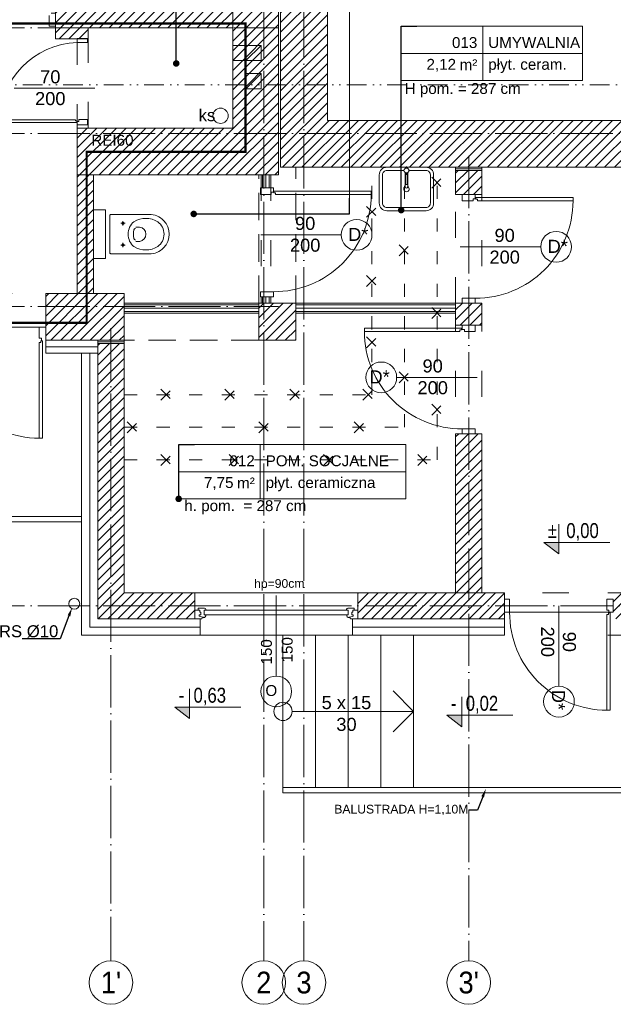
# Model space of a CAD drawing. Header units: millimetres. Extents: x 6506 to 39690, y 4581 to 25261.
# Tile 8 of 27: x 13918 to 14464, y 17551 to 18456. Entities that reach past the tile are written whole.
import ezdxf
from ezdxf import colors
from ezdxf.entities.mleader import LeaderData, LeaderLine
from ezdxf.enums import TextEntityAlignment as Align
from ezdxf.math import Vec2, Vec3

# ---------------------------------------------------------------- set-up
doc = ezdxf.new("R2010")
doc.units = ezdxf.units.MM
for name, pattern in [('1KS_2KP-50', [37.05, 12, 6, -6.35, 0, -6.35, 0, -6.35]), ('ACAD_ISO02W100', [15, 12, -3]), ('ACAD_ISO03W100', [30, 12, -18]), ('ACAD_ISO04W100', [30, 24, -3, 0, -3]), ('DASHED', [19.05, 12.7, -6.35]), ('Osie$0$CONTINOUS', [0])]:
    doc.linetypes.add(name, pattern=pattern)
doc.layers.get('0').update_dxf_attribs({"color": 251, "lineweight": 5})
for name, color, linetype, lineweight in [('A_DZIAŁOWA_PROJEKTOWANE', 251, 'Continuous', 5), ('A_HATCH', 251, 'Continuous', 5), ('A_HATCH_PROJEKTOWANE', 251, 'Continuous', 5), ('A_IZOLEACJA TERMI_PROJEKTOWANA', 251, 'Continuous', 5), ('A_KONST_ISTNIEJĄCE', 251, 'Continuous', 5), ('A_LINIA PRZEKROJOWA', 251, '1KS_2KP-50', 5), ('A_OPISY', 251, 'Continuous', 5), ('A_OSIE KONSTRUKCYJNE', 251, 'ACAD_ISO04W100', 5), ('A_RYNNY', 251, 'Continuous', 5), ('A_STOLARKA OKIENNA', 251, 'Continuous', 5), ('A_TEKST', 251, 'Continuous', 5), ('A_WIDOK', 251, 'Continuous', 5), ('A_WIDOK-NAD', 251, 'DASHED', 5), ('A_WYPOSAŻENIE', 251, 'Continuous', 5), ('A_ŚCIANY NOWOPROJEKTOWANE', 251, 'Continuous', 5), ('AA OPISY', 251, 'Continuous', 5)]:
    doc.layers.add(name, color=color, linetype=linetype, lineweight=lineweight)
doc.layers.add('A_NIEWIDOCZNE  POMOCNICZE', color=251, linetype='ACAD_ISO03W100', lineweight=5, plot=False)
doc.layers.add('A_PPOŻ', color=1, linetype='ACAD_ISO02W100', lineweight=30, true_color=0xff0000)
doc.styles.add('APLUS', font='arial.ttf', dxfattribs={"width": 0.6})
doc.styles.add('ARIAL', font='arial.ttf')
doc.styles.add('DEMIURG_100_opisy', font='arial.ttf', dxfattribs={"width": 0.9, "height": 20})
doc.styles.get("Standard").update_dxf_attribs({"font": 'arial.ttf'})
doc.linetypes.add('BATTING', pattern='A,0.0001,-0.1,[134,ltypeshp.shx,S=0.1,R=0,X=-0.1,Y=0],-0.2,[134,ltypeshp.shx,S=0.1,R=180,X=0.1,Y=0],-0.1', length=0.4001)
pattern_1 = [(45, (-1713.23, 355.087), (-4.490128, 4.490128), [])]

# ---------------------------------------------------------------- blocks, each defined once
blk = doc.blocks.new('wc1')
at = {"layer": 'A_WYPOSAŻENIE'}
for p, q in [((-3838.38, 3353.84), (-3838.38, 3357.84)), ((-3818.38, 3353.84), (-3818.38, 3357.84)), ((-3840.38, 3355.84), (-3836.38, 3355.84)), ((-3820.38, 3355.84), (-3816.38, 3355.84))]:
    blk.add_line(p, q, dxfattribs=at)
blk.add_lwpolyline([(-3850.88, 3371.84), (-3805.88, 3371.84), (-3805.88, 3382.84), (-3850.88, 3382.84)], close=True, dxfattribs=at)
for points in [[(-3815.79, 3318.42, -0.399978), (-3840.97, 3318.42, -0.216638), (-3846.38, 3331.84), (-3846.38, 3366.84, -0.414214), (-3845.38, 3367.84), (-3811.38, 3367.84, -0.414214), (-3810.38, 3366.84), (-3810.38, 3331.84, -0.216638)], [(-3839.79, 3345.73, -0.466255), (-3816.97, 3345.73, -0.283436), (-3817.06, 3323.74, -0.502453), (-3839.69, 3323.74, -0.283436)]]:
    blk.add_lwpolyline(points, format="xyb", close=True, dxfattribs=at)
for points in [[(-3834.84, 3343.93), (-3834.92, 3340.49, 0.83974), (-3821.61, 3340.22), (-3821.68, 3343.93)], [(-3833.77, 3344.15, -0.303379), (-3832.3, 3345.75, -0.119022), (-3824.45, 3345.75, -0.303379), (-3822.98, 3344.15, -0.291246)]]:
    blk.add_lwpolyline(points, format="xyb", dxfattribs=at)
for centre in [(-3838.38, 3355.84), (-3818.38, 3355.84)]:
    blk.add_circle(centre, 1, dxfattribs=at)
blk = doc.blocks.new('um1')
at = {"layer": 'A_WYPOSAŻENIE', "ltscale": 0.5}
for points in [[(-2506.53, 3366.84), (-2524.27, 3366.84, 0.414214), (-2531.27, 3359.84), (-2531.27, 3333.84, 0.414214), (-2524.27, 3326.84), (-2488.27, 3326.84, 0.414214), (-2481.27, 3333.84), (-2481.27, 3359.84, 0.414214), (-2488.27, 3366.84), (-2506.01, 3366.84)], [(-2508.52, 3363.84), (-2524.27, 3363.84, 0.414214), (-2528.27, 3359.84), (-2528.27, 3333.84, 0.414214), (-2524.27, 3329.84), (-2488.27, 3329.84, 0.414214), (-2484.27, 3333.84), (-2484.27, 3359.84, 0.414214), (-2488.27, 3363.84), (-2504.02, 3363.84)]]:
    blk.add_lwpolyline(points, format="xyb", dxfattribs=at)
at = {"layer": 'A_WYPOSAŻENIE'}
for points in [[(-2506.53, 3366.08), (-2506.53, 3367.35), (-2506.01, 3367.35), (-2506.01, 3366.08)], [(-2506.77, 3361.66), (-2506.77, 3360.3), (-2505.77, 3360.3), (-2505.77, 3361.66)]]:
    blk.add_lwpolyline(points, dxfattribs=at)
blk.add_lwpolyline([(-2507.42, 3361.92), (-2507.42, 3348.69, 0.869565), (-2505.12, 3348.69), (-2505.12, 3361.92)], format="xyb", dxfattribs=at)
blk.add_lwpolyline([(-2507.02, 3360.3), (-2505.52, 3360.3), (-2505.52, 3350.99), (-2507.02, 3350.99)], close=True, dxfattribs=at)
blk.add_circle((-2506.27, 3363.85), 2.25, dxfattribs=at)
at = {"layer": 'A_WYPOSAŻENIE', "ltscale": 0.5}
blk.add_arc((-2506.27, 3346.84), 2.5, 117.38711, 62.61289, dxfattribs=at)
blk = doc.blocks.new('*U32')
at = {"layer": 'AA OPISY'}
for q in [(-43.53, 18.82), (-136.57, 0), (-43.53, -18.82)]:
    blk.add_line((-25, 0), q, dxfattribs=at)
blk.add_circle((-145, 0), 8.43, dxfattribs=at)
blk = doc.blocks.new('*U5')
blk.add_hatch(color=256).paths.add_polyline_path([(0, 0.153), (-0.198, 0.153), (0, 0)])
blk.add_line((0, 0.153), (0, 0.4))
blk.add_lwpolyline([(0, 0.153), (0, 0), (-0.198, 0.153), (0.685, 0.153)])
at = {"style": 'APLUS', "width": 0.8}
blk.add_attdef('%%P_0.00', text='', height=0.2, dxfattribs=at).set_placement((-0.146, 0.153), align=Align.BOTTOM_LEFT)
blk = doc.blocks.new('*U67')
for p, q in [((125.92, 0), (125.92, -8)), ((125.92, 0), (132.61, 0)), ((125.92, 0), (125.92, -8)), ((132.61, 0), (133.18, -1.55)), ((269.24, 0), (268.66, -1.55)), ((275.92, 0), (269.24, 0)), ((275.92, 0), (275.92, -8)), ((125.92, -8), (129.12, -8)), ((129.12, -8), (129.12, -9.92)), ((129.12, -8), (130.51, -8)), ((130.16, -2.4), (133.18, -1.55)), ((130.16, -3.73), (130.16, -2.4)), ((131.54, -3.73), (130.16, -3.73)), ((130.51, -8), (130.51, -6.06)), ((130.51, -6.06), (131.54, -6.06)), ((131.54, -6.06), (131.54, -3.73)), ((133.18, -1.55), (134.03, -1.55)), ((134.03, -1.55), (133.93, -1.01)), ((134.67, -7.98), (134.67, -3.66)), ((134.67, -3.66), (136.3, -3.66)), ((136.26, -7.98), (134.67, -7.98)), ((136.26, -9.03), (136.26, -7.98)), ((267.17, -3.66), (265.54, -3.66)), ((265.59, -9.03), (265.59, -7.98)), ((265.59, -7.98), (267.17, -7.98)), ((267.17, -7.98), (267.17, -3.66)), ((267.81, -1.55), (267.91, -1.01)), ((268.66, -1.55), (267.81, -1.55)), ((271.69, -2.4), (268.66, -1.55)), ((270.31, -6.06), (270.31, -3.73)), ((270.31, -3.73), (271.69, -3.73)), ((271.33, -6.06), (270.31, -6.06)), ((271.33, -8), (271.33, -6.06)), ((272.72, -8), (271.33, -8)), ((271.69, -3.73), (271.69, -2.4)), ((275.92, -8), (272.72, -8)), ((272.72, -8), (272.72, -9.92)), ((129.12, -9.92), (134.98, -9.92)), ((272.72, -9.92), (266.87, -9.92))]:
    blk.add_line(p, q)
blk.add_lwpolyline([(134.67, -3.66), (267.17, -3.66), (267.17, -7.98), (134.67, -7.98)], close=True)
for centre, radius, start, end in [((133.79, -3.52), 2.51, 356.81051, 86.81051), ((134.89, -8.42), 1.5, 273.35533, 335.68535), ((268.05, -3.52), 2.51, 93.18949, 183.18949), ((266.95, -8.42), 1.5, 204.31465, 266.64467)]:
    blk.add_arc(centre, radius, start, end)
blk = doc.blocks.new('WARTOŚĆ')
at = {"layer": 'A_OPISY', "color": 144}
blk.add_line((0, 0), (0, 73.97), dxfattribs=at)
blk.add_circle((0, 88.12), 14.15, dxfattribs=at)
blk.add_attdef('OZ', (-9.99, 82.42), '', height=10, dxfattribs=at)
for tag, p in [('S', (-4.03, 32.64)), ('H', (15.09, 32.64))]:
    blk.add_attdef(tag, p, '', height=10, rotation=90, dxfattribs=at)
blk = doc.blocks.new('*U37')
at = {"lineweight": 5}
for p, q in [((-75, -25), (-75, 25)), ((-75, 25), (0, 25)), ((0, 0), (0, 25)), ((0, 25), (133.76, 25)), ((133.76, 25), (133.76, -25)), ((-75, -25), (0, -25)), ((133.76, -25), (0, -25))]:
    blk.add_line(p, q, dxfattribs=at)
at = {"lineweight": 5, "ltscale": 18.5}
for p, q in [((0, 25), (0, -25)), ((-75, 0), (133.76, 0))]:
    blk.add_line(p, q, dxfattribs=at)
at = {"lineweight": 5, "ltscale": 18.5, "insert": (-5, -10.38), "char_height": 10, "attachment_point": 6, "style": 'ARIAL'}
blk.add_mtext('\\A1;m²', dxfattribs=at)
at = {"lineweight": 5, "style": 'ARIAL'}
blk.add_attdef('1NR', text='', height=10, dxfattribs=at).set_placement((-5, 5), align=Align.RIGHT)
blk.add_attdef('2POM', (5, 5), '', height=10, dxfattribs=at)
blk.add_attdef('4PL2', text='', height=10, dxfattribs=at).set_placement((-24.57, -5), align=Align.TOP_RIGHT)
blk.add_attdef('3POS', text='', height=10, dxfattribs=at).set_placement((5, -5), align=Align.TOP_LEFT)
blk = doc.blocks.new('_Dot')
at = {"color": 0, "linetype": 'ByBlock', "lineweight": -2}
blk.add_line((-0.5, 0), (-1, 0), dxfattribs=at)
at = {"color": 0, "linetype": 'ByBlock', "const_width": 0.5}
blk.add_lwpolyline([(-0.25, 0, 1), (0.25, 0, 1)], format="xyb", close=True, dxfattribs=at)
blk = doc.blocks.new('*U34')
at = {"lineweight": 5}
for p, q in [((-75, -25), (-75, 25)), ((-75, 25), (0, 25)), ((0, 0), (0, 25)), ((0, 25), (91.58, 25)), ((91.58, 25), (91.58, -25)), ((-75, -25), (0, -25)), ((91.58, -25), (0, -25))]:
    blk.add_line(p, q, dxfattribs=at)
at = {"lineweight": 5, "ltscale": 18.5}
for p, q in [((0, 25), (0, -25)), ((-75, 0), (91.58, 0))]:
    blk.add_line(p, q, dxfattribs=at)
at = {"lineweight": 5, "ltscale": 18.5, "insert": (-5, -10.38), "char_height": 10, "attachment_point": 6, "style": 'ARIAL'}
blk.add_mtext('\\A1;m²', dxfattribs=at)
at = {"lineweight": 5, "style": 'ARIAL'}
blk.add_attdef('1NR', text='', height=10, dxfattribs=at).set_placement((-5, 5), align=Align.RIGHT)
blk.add_attdef('2POM', (5, 5), '', height=10, dxfattribs=at)
blk.add_attdef('4PL2', text='', height=10, dxfattribs=at).set_placement((-24.57, -5), align=Align.TOP_RIGHT)
blk.add_attdef('3POS', text='', height=10, dxfattribs=at).set_placement((5, -5), align=Align.TOP_LEFT)
blk = doc.blocks.new('OSI')
at = {"layer": 'A_OSIE KONSTRUKCYJNE', "ltscale": 2}
for p, q in [((17182.53, 22227.01), (17182.53, 19966.92)), ((17219.53, 22227.01), (17219.53, 19966.92)), ((16013.11, 20824.12), (17196.12, 20824.12)), ((16013.11, 20727.12), (19027.17, 20727.12)), ((17371.03, 20706.5), (17371.03, 19966.92)), ((16013.11, 20568.12), (17196.12, 20568.12)), ((17042.03, 20548.25), (17042.03, 19966.92)), ((16013.11, 20293.12), (19027.17, 20293.12))]:
    blk.add_line(p, q, dxfattribs=at)
at = {"layer": 'A_OSIE KONSTRUKCYJNE', "linetype": 'Continuous'}
for centre in [(17042.03, 19946.92), (17182.53, 19946.92), (17219.53, 19946.92), (17371.03, 19946.92)]:
    blk.add_circle(centre, 20, dxfattribs=at)
at = {"layer": 'A_OSIE KONSTRUKCYJNE', "linetype": 'Osie$0$CONTINOUS', "style": 'DEMIURG_100_opisy', "width": 0.9}
for s, p in [("1'", (17042.03, 19946.92)), ('2', (17182.53, 19946.92)), ('3', (17219.53, 19946.92)), ("3'", (17371.03, 19946.92))]:
    blk.add_text(s, height=20, dxfattribs=at).set_placement(p, align=Align.MIDDLE_CENTER)
blk = doc.blocks.new('ROZBIÓRKI_DOM')
at = {"layer": 'A_OPISY', "color": 22, "linetype": 'ACAD_ISO03W100', "true_color": 0xe22908}
for p, q in [((18569.15, 7715.68), (18579.15, 7705.68)), ((18569.15, 7705.68), (18579.15, 7715.68)), ((18509.15, 7688.93), (18519.15, 7678.93)), ((18509.15, 7678.93), (18519.15, 7688.93)), ((18539.15, 7653.44), (18549.15, 7643.44)), ((18539.15, 7643.44), (18549.15, 7653.44)), ((18509.15, 7625.39), (18519.15, 7615.39)), ((18509.15, 7615.39), (18519.15, 7625.39)), ((18569.15, 7595.89), (18579.15, 7585.89)), ((18569.15, 7585.89), (18579.15, 7595.89)), ((18509.15, 7569.03), (18519.15, 7559.03)), ((18509.15, 7559.03), (18519.15, 7569.03)), ((18539.15, 7536.75), (18549.15, 7526.75)), ((18539.15, 7526.75), (18549.15, 7536.75)), ((18320.04, 7520.89), (18330.04, 7510.89)), ((18320.04, 7510.89), (18330.04, 7520.89)), ((18378.99, 7520.89), (18388.99, 7510.89)), ((18378.99, 7510.89), (18388.99, 7520.89)), ((18438.62, 7520.89), (18448.62, 7510.89)), ((18438.62, 7510.89), (18448.62, 7520.89)), ((18505.84, 7520.89), (18515.84, 7510.89)), ((18505.84, 7510.89), (18515.84, 7520.89)), ((18569.15, 7507.15), (18579.15, 7497.15)), ((18569.15, 7497.15), (18579.15, 7507.15)), ((18289.12, 7490.89), (18299.12, 7480.89)), ((18289.12, 7480.89), (18299.12, 7490.89)), ((18410.15, 7490.89), (18420.15, 7480.89)), ((18410.15, 7480.89), (18420.15, 7490.89)), ((18497.9, 7490.89), (18507.9, 7480.89)), ((18497.9, 7480.89), (18507.9, 7490.89)), ((18320.04, 7460.89), (18330.04, 7450.89)), ((18320.04, 7450.89), (18330.04, 7460.89)), ((18382.86, 7460.89), (18392.86, 7450.89)), ((18382.86, 7450.89), (18392.86, 7460.89)), ((18469.66, 7460.89), (18479.66, 7450.89)), ((18469.66, 7450.89), (18479.66, 7460.89)), ((18556.22, 7460.89), (18566.22, 7450.89)), ((18556.22, 7450.89), (18566.22, 7460.89))]:
    blk.add_line(p, q, dxfattribs=at)
for points in [[(18286.15, 7515.89), (18514.15, 7515.89), (18514.15, 7724.89)], [(18286.15, 7485.89), (18544.15, 7485.89), (18544.15, 7724.89)], [(18286.15, 7455.89), (18574.15, 7455.89), (18574.15, 7724.89)]]:
    blk.add_lwpolyline(points, dxfattribs=at)
blk = doc.blocks.new('want')
at = {"layer": 'A_WIDOK'}
blk.add_line((30214.45, 14309.66), (30200.45, 14295.66), dxfattribs=at)
blk.add_lwpolyline([(30200.45, 14295.66), (30214.45, 14295.66), (30214.45, 14309.66), (30200.45, 14309.66)], close=True, dxfattribs=at)

msp = doc.modelspace()

# ---------------------------------------------------------------- hatches: boundary and pattern name
at = {"layer": 'A_HATCH'}
h = msp.add_hatch(dxfattribs=at)
h.set_pattern_fill('ANSI31', color=256, scale=2)
h.set_pattern_definition(pattern_1)
h.paths.add_polyline_path([(14201.26, 19300.66), (14129.26, 19300.66), (14129.26, 19244.66), (14201.26, 19244.66)])
h.paths.add_polyline_path([(14201.26, 19595.66), (14158.26, 19595.66), (14158.26, 19530.66), (14201.26, 19530.66)])
h.paths.add_polyline_path([(14158.26, 19595.66), (14129.26, 19595.66), (14129.26, 19530.66), (14158.26, 19530.66)])
h.paths.add_polyline_path([(14229.26, 19638.66), (14158.26, 19638.66), (14158.26, 19643.66), (13983.29, 19643.66), (13983.29, 19635.66), (13983.26, 19600.66), (14115.26, 19600.66), (14115.26, 19595.66), (14229.26, 19595.66)])
h.paths.add_polyline_path([(14510.26, 19638.66), (14466.26, 19638.66), (14466.26, 19630.66), (14466.26, 19595.66), (14510.26, 19595.66)])
h.paths.add_polyline_path([(13757.26, 19643.66), (13706.26, 19643.66), (13706.26, 19635.66), (13706.26, 19600.66), (13757.26, 19600.66)])
h.paths.add_polyline_path([(13480.26, 19643.66), (13293.26, 19643.66), (13293.26, 19527.66), (13301.26, 19527.66), (13336.26, 19527.66), (13336.26, 19600.66), (13480.26, 19600.66)])
h.paths.add_polyline_path([(13336.26, 19307.66), (13293.26, 19307.66), (13293.26, 19251.66), (13301.26, 19251.66), (13336.26, 19251.66)])
h.paths.add_polyline_path([(13336.26, 19019.66), (13293.26, 19019.66), (13293.26, 18419.66), (13336.26, 18419.66)])
h.paths.add_polyline_path([(13812.26, 18204.66), (13336.26, 18204.66), (13336.26, 18223.66), (13293.26, 18223.66), (13293.26, 18161.66), (13812.26, 18161.66), (13812.26, 18173.58)])
h.paths.add_polyline_path([(14014.26, 18204.66), (13990.26, 18204.66), (13971.26, 18204.66), (13942.26, 18204.66), (13942.26, 18161.66), (14014.26, 18161.66)])
h.paths.add_polyline_path([(14201.26, 18471.18), (14178.76, 18471.18), (14201.26, 18471.18), (14201.26, 19016.66), (14158.26, 19016.66), (14158.26, 18320.66), (14803.26, 18320.66), (14803.26, 18363.66), (14201.26, 18363.66)])
h.paths.add_polyline_path([(14114.26, 18402.66), (14136.76, 18402.66), (14114.26, 18402.66), (14114.26, 18356.66), (13971.26, 18356.66), (13971.26, 18313.66), (14156.26, 18313.66), (14156.26, 19016.66), (14129.26, 19016.66), (14129.26, 18725.66), (14114.26, 18725.66)])
h = msp.add_hatch(dxfattribs=at)
h.set_pattern_fill('ANSI31', color=256, scale=2)
h.set_pattern_definition(pattern_1)
h.paths.add_polyline_path([(14172.26, 18195.66), (14138.26, 18195.66), (14138.26, 18161.66), (14172.26, 18161.66)])
h.paths.add_polyline_path([(14114.26, 18464.66), (13951.26, 18464.66), (13951.26, 18438.66), (13971.17, 18438.66), (13981.26, 18438.66), (13981.26, 18448.66), (14114.26, 18448.66)])
h.paths.add_polyline_path([(13459.26, 18438.66), (13459.26, 18453.66), (13851.26, 18453.66), (13851.26, 18438.66), (13851.26, 18464.66), (13336.26, 18464.66), (13336.26, 18438.66)])
at = {"layer": 'A_HATCH_PROJEKTOWANE', "ltscale": 2}
h = msp.add_hatch(dxfattribs=at)
h.set_pattern_fill('ANSI31', color=256, scale=2)
h.set_pattern_definition(pattern_1)
h.paths.add_polyline_path([(13986.26, 18204.66), (13986.26, 18313.66), (13971.26, 18313.66), (13971.26, 18204.66)])
h = msp.add_hatch(dxfattribs=at)
h.set_pattern_fill('ANSI31', color=256, scale=2)
h.set_pattern_definition([(45, (-3039.768, -2375.465), (-4.490128, 4.490128), [])])
h.paths.add_polyline_path([(14927.26, 18317.66), (14903.26, 18317.66), (14903.26, 17929.66), (14927.26, 17929.66)])
h.paths.add_polyline_path([(14464.26, 17929.66), (14464.26, 17905.66), (14593.49, 17905.66), (14593.49, 17929.66)])
h.paths.add_polyline_path([(14229.26, 17929.66), (14229.26, 17905.66), (14364.26, 17905.66), (14364.26, 17929.66)])
h.paths.add_polyline_path([(14343.26, 18075.66), (14319.26, 18075.66), (14319.26, 17929.66), (14343.26, 17929.66)])
h.paths.add_polyline_path([(14343.26, 18175.66), (14343.26, 18195.66), (14319.26, 18195.66), (14319.26, 18175.66)])
h.paths.add_polyline_path([(14343.26, 18317.66), (14319.26, 18317.66), (14319.26, 18295.66), (14343.26, 18295.66)])
h.paths.add_polyline_path([(14014.26, 18158.66), (13990.26, 18158.66), (13990.26, 17905.66), (14079.26, 17905.66), (14079.26, 17913.66), (14079.26, 17929.66), (14014.26, 17929.66)])
h.paths.add_polyline_path([(15054.26, 17905.66), (15054.26, 17929.66), (14593.49, 17929.66), (14593.49, 17905.66)])
h.paths.add_polyline_path([(15204.26, 17929.66), (15204.26, 17905.66), (15318.26, 17905.66), (15318.26, 18145.66), (15318.26, 18163.66), (15294.26, 18163.66), (15294.26, 18145.66), (15294.26, 17929.66)])

# ---------------------------------------------------------------- linework, layer by layer
for p, q in [((13969.49, 18363.14), (13969.49, 18364.36)), ((13970.72, 18363.14), (13969.49, 18363.14)), ((13972.75, 18362.81), (13971.17, 18362.81)), ((13972.75, 18364.38), (13972.75, 18362.81)), ((14149.6, 18295.67), (14149.6, 18297.66)), ((14149.6, 18297.66), (14151.59, 18297.66)), ((14152.17, 18297.24), (14153.71, 18297.24)), ((14153.71, 18297.24), (14153.71, 18295.7)), ((14335.23, 18289.7), (14335.23, 18291.69)), ((14335.23, 18291.69), (14337.22, 18291.69)), ((14337.8, 18291.27), (14339.34, 18291.27)), ((14339.34, 18291.27), (14339.34, 18289.72)), ((13936.3, 18163.65), (13936.3, 18173.58)), ((13942.26, 18161.66), (13942.26, 18173.58)), ((14324.72, 18171.27), (14323.18, 18171.27)), ((14323.18, 18171.27), (14323.18, 18169.72)), ((14327.29, 18171.69), (14325.3, 18171.69)), ((14327.29, 18169.7), (14327.29, 18171.69)), ((13936.3, 18163.65), (13938.28, 18163.65)), ((13937.87, 18159.54), (13936.32, 18159.54)), ((13936.32, 18071.68), (13936.32, 18159.54)), ((13937.87, 18161.08), (13937.87, 18159.54)), ((13937.87, 18161.08), (13939.41, 18161.08)), ((13938.28, 18163.65), (13938.28, 18161.66)), ((13939.41, 18161.08), (13939.41, 18071.68)), ((13939.41, 18071.68), (13936.32, 18071.68)), ((14458.3, 17913.69), (14460.28, 17913.69)), ((14459.87, 17909.58), (14458.32, 17909.58)), ((14459.87, 17911.12), (14459.87, 17909.58)), ((14460.28, 17913.69), (14460.28, 17911.7))]:
    msp.add_line(p, q)
for points in [[(13947.28, 18462.12), (13951.26, 18462.12), (13951.26, 18450.2), (13945.3, 18450.2)], [(13945.3, 18460.13), (13945.3, 18450.2)], [(13980.61, 18438.84), (13971.17, 18438.84), (13971.17, 18435.17), (13980.61, 18435.17), (13980.61, 18438.84)], [(13970.72, 18361.91), (13899.93, 18361.91), (13899.93, 18364.36), (13969.49, 18364.36)], [(13970.72, 18363.14), (13970.72, 18361.91)], [(13971.17, 18362.81), (13971.17, 18359.66), (13980.61, 18359.66), (13980.61, 18364.38)], [(13972.75, 18364.38), (13980.61, 18364.38)], [(14151.59, 18297.66), (14151.59, 18301.64), (14139.67, 18301.64), (14139.67, 18295.67)], [(14149.6, 18295.67), (14139.67, 18295.67)], [(14152.17, 18298.79), (14241.57, 18298.79), (14241.57, 18295.7), (14153.71, 18295.7)], [(14152.17, 18297.24), (14152.17, 18298.79)], [(14337.22, 18291.69), (14337.22, 18295.66), (14325.3, 18295.66), (14325.3, 18289.7)], [(14335.23, 18289.7), (14325.3, 18289.7)], [(14337.8, 18292.81), (14427.2, 18292.81), (14427.2, 18289.72), (14339.34, 18289.72)], [(14337.8, 18291.27), (14337.8, 18292.81)], [(14139.67, 18201.64), (14151.59, 18201.64), (14151.59, 18206.27), (14139.67, 18206.27), (14139.67, 18201.64)], [(14325.3, 18195.66), (14337.22, 18195.66), (14337.22, 18200.3), (14325.3, 18200.3), (14325.3, 18195.66)], [(14324.72, 18172.81), (14235.32, 18172.81), (14235.32, 18169.72), (14323.18, 18169.72)], [(14324.72, 18171.27), (14324.72, 18172.81)], [(14325.3, 18171.69), (14325.3, 18175.66), (14337.22, 18175.66), (14337.22, 18169.7)], [(14327.29, 18169.7), (14337.22, 18169.7)], [(14337.22, 18075.66), (14325.3, 18075.66), (14325.3, 18080.3), (14337.22, 18080.3), (14337.22, 18075.66)], [(14364.26, 17923.62), (14364.26, 17911.7), (14368.89, 17911.7), (14368.89, 17923.62), (14364.26, 17923.62)], [(14458.3, 17913.69), (14458.3, 17923.62)], [(14460.28, 17911.7), (14464.26, 17911.7), (14464.26, 17923.62), (14458.3, 17923.62)], [(14461.41, 17911.12), (14461.41, 17821.72), (14458.32, 17821.72), (14458.32, 17909.58)], [(14459.87, 17911.12), (14461.41, 17911.12)]]:
    msp.add_lwpolyline(points)
for centre, radius, start, end in [((13973.33, 18361.8), 73.41, 91.68274, 180.34052), ((14152.14, 18295.7), 89.43, 269.64515, 0.00111), ((14337.77, 18289.72), 89.43, 269.64515, 0.00111), ((14324.74, 18169.72), 89.43, 179.99889, 270.35485), ((13936.32, 18161.11), 89.43, 179.64515, 270.00111), ((14458.32, 17911.15), 89.43, 179.64515, 270.00111)]:
    msp.add_arc(centre, radius, start, end)
at = {"layer": 'A_DZIAŁOWA_PROJEKTOWANE', "ltscale": 2}
for p, q in [((14014.26, 18186.66), (14014.26, 18195.66)), ((14138.26, 18195.66), (14014.26, 18195.66)), ((14014.26, 18195.66), (14014.26, 18186.66)), ((14138.26, 18195.66), (14138.26, 18186.66)), ((14138.26, 18195.66), (14138.26, 18186.66)), ((14172.26, 18195.66), (14172.26, 18186.66)), ((14319.26, 18195.66), (14172.26, 18195.66)), ((14172.26, 18195.66), (14172.26, 18186.66)), ((14138.26, 18194.16), (14014.26, 18194.16)), ((14138.26, 18188.16), (14014.26, 18188.16)), ((14138.26, 18186.66), (14014.26, 18186.66)), ((14319.26, 18194.16), (14172.26, 18194.16)), ((14319.26, 18188.16), (14172.26, 18188.16)), ((14319.26, 18186.66), (14172.26, 18186.66)), ((14343.26, 18175.66), (14343.26, 18180.66)), ((14343.26, 17929.66), (14343.26, 18075.66)), ((13617.26, 17999.66), (13975.26, 17999.66)), ((13617.26, 17994.66), (13975.26, 17994.66)), ((14084.26, 17905.66), (14079.26, 17905.66)), ((14224.26, 17905.66), (14229.26, 17905.66)), ((14160.47, 17750.66), (14160.47, 17890.66)), ((14190.47, 17750.66), (14190.47, 17890.66)), ((14220.47, 17750.66), (14220.47, 17890.66)), ((14250.47, 17750.66), (14250.47, 17890.66)), ((14280.47, 17750.66), (14280.47, 17890.66)), ((14280.47, 17750.66), (14160.47, 17750.66)), ((14160.47, 17750.66), (14160.47, 17745.66)), ((14160.47, 17745.66), (14480.47, 17745.66)), ((14480.47, 17750.66), (14280.47, 17750.66))]:
    msp.add_line(p, q, dxfattribs=at)
for points in [[(13986.26, 18204.66), (13971.26, 18204.66), (13971.26, 18313.66), (13986.26, 18313.66)], [(14149.26, 18301.64), (14140.26, 18301.64), (14140.26, 18313.66), (14149.26, 18313.66)], [(14147.76, 18301.64), (14141.76, 18301.64), (14141.76, 18313.66), (14147.76, 18313.66)], [(14149.26, 18195.66), (14140.26, 18195.66), (14140.26, 18201.64), (14149.26, 18201.64)], [(14147.76, 18195.66), (14141.76, 18195.66), (14141.76, 18201.64), (14147.76, 18201.64)]]:
    msp.add_lwpolyline(points, close=True, dxfattribs=at)
at = {"layer": 'A_IZOLEACJA TERMI_PROJEKTOWANA', "linetype": 'BATTING', "ltscale": 7}
for p, q in [((14144.76, 18313.66), (14144.76, 18301.64)), ((14144.76, 18201.64), (14144.76, 18195.66)), ((14014.26, 18191.16), (14138.26, 18191.16)), ((14172.26, 18191.16), (14319.26, 18191.16))]:
    msp.add_line(p, q, dxfattribs=at)
at = {"layer": 'A_IZOLEACJA TERMI_PROJEKTOWANA', "ltscale": 2}
for p, q in [((14319.26, 18317.66), (14319.26, 18320.66)), ((14343.26, 18317.66), (14343.26, 18320.66)), ((13942.26, 18161.66), (13942.26, 18149.66)), ((13990.26, 18158.66), (13990.26, 18161.66)), ((14014.26, 18158.66), (14014.26, 18161.66)), ((14084.26, 17905.66), (14084.26, 17890.66)), ((14224.26, 17905.66), (14224.26, 17890.66)), ((14364.26, 17905.66), (14364.26, 17890.66))]:
    msp.add_line(p, q, dxfattribs=at)
at = {"layer": 'A_IZOLEACJA TERMI_PROJEKTOWANA', "linetype": 'BATTING', "ltscale": 3}
for p, q in [((14319.26, 18319.16), (14343.26, 18319.16)), ((13990.26, 18160.16), (14014.26, 18160.16))]:
    msp.add_line(p, q, dxfattribs=at)
at = {"layer": 'A_IZOLEACJA TERMI_PROJEKTOWANA', "linetype": 'BATTING', "ltscale": 14}
msp.add_lwpolyline([(13990.26, 18155.66), (13942.26, 18155.66)], dxfattribs=at)
at = {"layer": 'A_IZOLEACJA TERMI_PROJEKTOWANA', "ltscale": 2}
for points in [[(13990.26, 18149.66), (13942.26, 18149.66)], [(13975.26, 18149.66), (13975.26, 17890.66), (14084.26, 17890.66)], [(14224.26, 17890.66), (14364.26, 17890.66)], [(14459.26, 17890.66), (15059.26, 17890.66)]]:
    msp.add_lwpolyline(points, dxfattribs=at)
at = {"layer": 'A_IZOLEACJA TERMI_PROJEKTOWANA', "linetype": 'BATTING', "ltscale": 18}
for points in [[(13982.76, 18149.66), (13982.76, 17898.16), (14084.26, 17898.16)], [(14224.26, 17898.16), (14364.26, 17898.16)]]:
    msp.add_lwpolyline(points, dxfattribs=at)
at = {"layer": 'A_KONST_ISTNIEJĄCE', "ltscale": 2}
for p, q in [((14156.26, 19016.66), (14156.26, 18313.66)), ((14158.26, 19016.66), (14158.26, 18320.66)), ((14201.26, 19016.66), (14201.26, 18363.66)), ((14114.26, 18356.66), (14114.26, 18725.66)), ((13951.26, 18438.66), (13951.26, 18464.66)), ((14114.26, 18448.66), (13981.26, 18448.66)), ((13981.26, 18438.66), (13981.26, 18448.66)), ((13981.26, 18438.66), (13951.26, 18438.66)), ((14201.26, 18363.66), (14803.26, 18363.66)), ((14114.26, 18356.66), (13971.26, 18356.66)), ((13971.26, 18313.66), (13971.26, 18356.66)), ((13971.26, 18313.66), (14156.26, 18313.66)), ((13942.26, 18204.66), (13942.26, 18161.66)), ((13971.26, 18204.66), (14014.26, 18204.66))]:
    msp.add_line(p, q, dxfattribs=at)
for points in [[(14158.26, 18320.66), (14803.26, 18320.66)], [(13942.26, 18161.66), (14014.26, 18161.66), (14014.26, 18204.66)], [(13942.26, 18204.66), (13971.26, 18204.66)]]:
    msp.add_lwpolyline(points, dxfattribs=at)
msp.add_lwpolyline([(14138.26, 18161.66), (14172.26, 18161.66), (14172.26, 18195.66), (14138.26, 18195.66)], close=True, dxfattribs=at)
at = {"layer": 'A_LINIA PRZEKROJOWA'}
msp.add_line((15950.64, 18396.4), (13006.64, 18396.4), dxfattribs=at)
at = {"layer": 'A_NIEWIDOCZNE  POMOCNICZE', "ltscale": 2}
for points in [[(14201.26, 19595.66), (14775.26, 19595.66), (14775.26, 18363.66), (14201.26, 18363.66)], [(13336.26, 18438.66), (13459.26, 18438.66), (13459.26, 18452.66), (13951.26, 18452.66), (13951.26, 18438.66), (13971.26, 18438.66), (13971.26, 18204.66), (13336.26, 18204.66)], [(13981.26, 18448.66), (14114.26, 18448.66), (14114.26, 18356.66), (13981.26, 18356.66)]]:
    msp.add_lwpolyline(points, close=True, dxfattribs=at)
for points in [[(13986.26, 18313.66), (14140.26, 18313.66), (14140.26, 18195.66), (14014.26, 18195.66), (14014.26, 18204.66), (13986.26, 18204.66), (13986.26, 18313.66)], [(14319.26, 18320.66), (14156.26, 18320.66), (14156.26, 18313.66), (14149.26, 18313.66), (14149.26, 18195.66), (14319.26, 18195.66), (14319.26, 18320.66)], [(14343.26, 18320.66), (14903.26, 18320.66), (14903.26, 18180.66), (14483.26, 18180.66), (14483.26, 17929.66), (14343.26, 17929.66), (14343.26, 18320.66)], [(14014.26, 18186.66), (14014.26, 17929.66), (14319.26, 17929.66), (14319.26, 18186.66), (14172.26, 18186.66), (14172.26, 18161.66), (14138.26, 18161.66), (14138.26, 18186.66), (14014.26, 18186.66)]]:
    msp.add_lwpolyline(points, dxfattribs=at)
at = {"layer": 'A_OPISY'}
msp.add_line((14221.55, 18292.25), (14221.55, 18500.8), dxfattribs=at)
at = {"layer": 'A_OPISY', "transparency": 33554559}
for p, q in [((13913.29, 18393.21), (13987.27, 18393.21)), ((14214.01, 18258.5), (14140.04, 18258.5)), ((14397.51, 18247.52), (14323.54, 18247.52)), ((14265, 18127.52), (14338.98, 18127.52)), ((14414.24, 17917.73), (14414.24, 17843.75))]:
    msp.add_line(p, q, dxfattribs=at)
for centre in [(14228.16, 18258.5), (14411.66, 18247.52), (14250.85, 18127.52), (14414.24, 17829.6)]:
    msp.add_circle(centre, 14.15, dxfattribs=at)
at = {"layer": 'A_PPOŻ', "linetype": 'ACAD_ISO03W100', "ltscale": 2, "const_width": 2}
msp.add_lwpolyline([(13317.6, 18452.73), (14125.98, 18452.73), (14125.98, 18334.83), (13979.97, 18334.83), (13979.97, 18177.6), (13317.6, 18177.6)], close=True, dxfattribs=at)
at = {"layer": 'A_RYNNY'}
msp.add_circle((13968.48, 17919.52), 5, dxfattribs=at)
at = {"layer": 'A_WIDOK', "transparency": 33554559}
for p, q in [((14126.26, 18432.66), (14114.26, 18432.66)), ((14126.26, 18418.66), (14114.26, 18418.66))]:
    msp.add_line(p, q, dxfattribs=at)
at = {"layer": 'A_WIDOK', "ltscale": 2}
for p, q in [((13812.26, 18173.58), (13942.26, 18173.58)), ((14079.26, 17929.66), (14229.26, 17929.66)), ((14364.26, 17911.7), (14464.26, 17911.7)), ((14084.26, 17890.66), (14224.26, 17890.66))]:
    msp.add_line(p, q, dxfattribs=at)
msp.add_circle((14103.04, 18367.94), 7.03, dxfattribs=at)
at = {"layer": 'A_WIDOK-NAD', "ltscale": 2}
for p, q in [((14138.26, 18195.66), (14138.26, 18313.66)), ((14172.26, 18195.66), (14172.26, 18320.66)), ((14138.26, 18161.66), (14014.26, 18161.66))]:
    msp.add_line(p, q, dxfattribs=at)
at = {"layer": 'A_ŚCIANY NOWOPROJEKTOWANE', "ltscale": 2}
for p, q in [((14319.26, 18317.66), (14319.26, 18295.66)), ((14319.26, 18317.66), (14343.26, 18317.66)), ((14343.26, 18317.66), (14343.26, 18295.66)), ((14319.26, 18295.66), (14343.26, 18295.66)), ((14319.26, 18195.66), (14319.26, 18175.66)), ((14319.26, 18195.66), (14343.26, 18195.66)), ((14343.26, 18195.66), (14343.26, 18175.66)), ((14319.26, 18175.66), (14343.26, 18175.66)), ((13990.26, 18158.66), (14014.26, 18158.66)), ((14319.26, 18075.66), (14343.26, 18075.66)), ((14319.26, 18075.66), (14319.26, 17929.66)), ((14343.26, 18075.66), (14343.26, 17929.66)), ((14079.26, 17929.66), (14079.26, 17905.66)), ((14229.26, 17929.66), (14229.26, 17905.66)), ((14364.26, 17929.66), (14364.26, 17905.66))]:
    msp.add_line(p, q, dxfattribs=at)
for points in [[(14079.26, 17905.66), (13990.26, 17905.66), (13990.26, 18158.66)], [(14014.26, 18158.66), (14014.26, 17929.66), (14079.26, 17929.66)], [(14229.26, 17929.66), (14364.26, 17929.66)], [(14364.26, 17905.66), (14229.26, 17905.66)]]:
    msp.add_lwpolyline(points, dxfattribs=at)

# ---------------------------------------------------------------- block references
at = {"layer": 'A_KONST_ISTNIEJĄCE', "transparency": 33554687, "rotation": 180}
for p in [(44340.71, 32728.32), (44340.71, 32702.32)]:
    msp.add_blockref('want', p, dxfattribs=at)
at = {"layer": 'A_OPISY'}
for name, p, values in [('*U34', (14344.18, 18425.22), {'1NR': '013', '2POM': 'UMYWALNIA', '3POS': 'płyt. ceram.', '4PL2': '2,12'}), ('*U37', (14139.55, 18040.9), {'1NR': '012', '2POM': 'POM. SOCJALNE', '3POS': 'płyt. ceramiczna', '4PL2': '7,75'})]:
    msp.add_blockref(name, p, dxfattribs=at).add_auto_attribs(values)
at = {"layer": 'A_OPISY', "transparency": 33554687, "xscale": 68.67492864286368, "yscale": 68.67492864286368, "zscale": 68.67492864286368, "rotation": 1.435389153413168e-05}
for p, values in [((14414.08, 17965.29), {'%%P_0.00': '%%p  0,00'}), ((14074.59, 17813.98), {'%%P_0.00': '-  0,63'}), ((14324.89, 17806.56), {'%%P_0.00': '-  0,02'})]:
    msp.add_blockref('*U5', p, dxfattribs=at).add_auto_attribs(values)
at = {"layer": 'A_OPISY', "transparency": 33554559}
ref = msp.add_blockref('WARTOŚĆ', (14154.26, 17927.08), dxfattribs=dict(at, xscale=-1, rotation=180))
ref.add_attrib('S', '150', (14150.22, 17863.64), dxfattribs={"color": 0, "height": 10, "rotation": 90})
ref.add_attrib('H', '150', (14169.35, 17865.59), dxfattribs={"color": 0, "height": 10, "rotation": 90})
ref.add_attrib('OZ', 'O', (14144.27, 17834.79), dxfattribs={"color": 0, "height": 10})
at = {"layer": 'A_OPISY', "transparency": 33554559, "xscale": -1, "rotation": 180}
msp.add_blockref('*U32', (14305.47, 17820.66), dxfattribs=at)
at = {"layer": 'A_OSIE KONSTRUKCYJNE'}
msp.add_blockref('OSI', (-3039.77, -2375.46), dxfattribs=at)
at = {"layer": 'A_STOLARKA OKIENNA', "transparency": 33554559, "xscale": -1, "rotation": 180}
msp.add_blockref('*U67', (13953.34, 17905.66), dxfattribs=at)
at = {"layer": 'A_WIDOK'}
msp.add_blockref('ROZBIÓRKI_DOM', (-4271.9, 10595.77), dxfattribs=at)
at = {"layer": 'A_WYPOSAŻENIE'}
msp.add_blockref('um1', (16780.27, 14953.82), dxfattribs=at)
at = {"layer": 'A_WYPOSAŻENIE', "xscale": -1, "rotation": 90}
msp.add_blockref('wc1', (17369.1, 14430.78), dxfattribs=at)

# ---------------------------------------------------------------- texts
at = {"layer": 'A_OPISY'}
for s, p in [('ks', (14082.86, 18362.96)), ('RS %%C10', (13899.2, 17888.76))]:
    msp.add_text(s, height=11, dxfattribs=at).set_placement(p)
at = {"layer": 'A_OPISY', "transparency": 33554559, "char_height": 12, "attachment_point": 5}
for s, insert in [('70\\P200', (13946.45, 18393.66)), ('90\\P200', (14180.85, 18258.95)), ('D*', (14229.66, 18258.95)), ('90\\P200', (14364.35, 18247.97)), ('D*', (14413.16, 18247.97)), ('90\\P200', (14298.16, 18127.97)), ('D*', (14249.36, 18127.97))]:
    msp.add_mtext_dynamic_manual_height_columns(s, width=44.3905, gutter_width=12.5, heights=[0], dxfattribs=dict(at, insert=insert))
at = {"layer": 'A_OPISY', "char_height": 10, "attachment_point": 1}
for s, insert in [('H pom. = 287 cm', (14272.36, 18398.01)), ('h. pom.  = 287 cm', (14069.71, 18014.65))]:
    msp.add_mtext_dynamic_manual_height_columns(s, width=254.3544, gutter_width=0, heights=[12.82], dxfattribs=dict(at, insert=insert))
at = {"layer": 'A_OPISY', "transparency": 33554559, "attachment_point": 5}
for s, insert, char_height, rotation in [('hp=90cm', (14157.07, 17936.94), 8, 0.4248), ('90\\P200', (14413.79, 17884.57), 12, 270), ('D*', (14413.79, 17831.1), 12, 270)]:
    msp.add_mtext_dynamic_manual_height_columns(s, width=44.3905, gutter_width=12.5, heights=[0], dxfattribs=dict(at, insert=insert, char_height=char_height, rotation=rotation))
at = {"layer": 'A_PPOŻ', "linetype": 'ACAD_ISO03W100', "ltscale": 2}
note = msp.add_mtext_dynamic_manual_height_columns('REI60\\P', width=254.3544, gutter_width=0, heights=[12.82, 0], dxfattribs=dict(at, insert=(13984.2, 18350.43), char_height=10, attachment_point=1))
at = {"layer": 'A_TEKST', "transparency": 33554559, "insert": (14218.84, 17818.63), "char_height": 12, "attachment_point": 5}
msp.add_mtext_dynamic_manual_height_columns('5 x 15\\P30', width=91.3974, gutter_width=12.5, heights=[39.91], dxfattribs=at)

# ---------------------------------------------------------------- leaders
at = {"layer": 'A_DZIAŁOWA_PROJEKTOWANE', "ltscale": 2}
ml = msp.add_multileader_mtext('Standard', dxfattribs=at)
ml.set_content('BALUSTRADA H=1,10M', color=256)
ml.set_leader_properties()
ml.build(insert=Vec2(0, 0))
ml.multileader.update_dxf_attribs({"arrow_head_size": 8})
ctx = ml.context
ctx.base_point, ctx.char_height, ctx.arrow_head_size, ctx.plane_origin = Vec3(14205.63, 17730), 8, 8, Vec3(14597.14, 17641.16)
notes = []
notes.append((ctx, [(0, (1, 1, 0), (14339.26, 17730), (-1, 0), 8, [(0, [(14347.12, 17749.59)], 0, [])])]))
ctx.mtext.insert, ctx.mtext.width, ctx.mtext.defined_height, ctx.mtext.flow_direction = Vec3(14207.63, 17734.79), 276.2371, 61.37, 5
at = {"layer": 'A_OPISY'}
ml = msp.add_multileader_mtext('Standard', dxfattribs=at)
ml.set_content('', color=256)
ml.set_leader_properties()
ml.set_arrow_properties(name='DOT')
ml.build(insert=Vec2(0, 0))
ml.multileader.update_dxf_attribs({"arrow_head_size": 6})
ctx = ml.context
ctx.base_point, ctx.arrow_head_size, ctx.plane_origin = Vec3(14043.77, 18648.05), 6, Vec3(14264.31, 19115.76)
ctx.text_align_type = 2
notes.append((ctx, [(0, (1, 1, 0), (14062.29, 18648.05), (-1, 0), 14.52, [(0, [(14062.29, 18416)], 0, [])])]))
ctx.mtext.insert, ctx.mtext.rotation, ctx.mtext.alignment, ctx.mtext.flow_direction = Vec3(14045.77, 18650.05), 6.283185, 3, 5
ml = msp.add_multileader_mtext('Standard', dxfattribs=at)
ml.set_content('', color=256)
ml.set_leader_properties()
ml.set_arrow_properties(name='DOT')
ml.build(insert=Vec2(0, 0))
ml.multileader.update_dxf_attribs({"arrow_head_size": 6})
ctx = ml.context
ctx.base_point, ctx.arrow_head_size, ctx.plane_origin = Vec3(14283.7, 18450.22), 6, Vec3(14067.16, 18917.93)
notes.append((ctx, [(0, (1, 1, 0), (14269.18, 18450.22), (1, 0), 14.52, [(0, [(14269.18, 18281.22)], 0, [])])]))
ctx.mtext.insert, ctx.mtext.flow_direction = Vec3(14285.7, 18452.22), 5
ml = msp.add_multileader_mtext('Standard', dxfattribs=at)
ml.set_content('', color=256)
ml.set_leader_properties()
ml.set_arrow_properties(name='DOT')
ml.build(insert=Vec2(0, 0))
ml.multileader.update_dxf_attribs({"arrow_head_size": 6})
ctx = ml.context
ctx.base_point, ctx.arrow_head_size, ctx.plane_origin, ctx.plane_x_axis, ctx.plane_y_axis = Vec3(14221.55, 18296.25), 6, Vec3(14788.49, 18075.72), Vec3(0, -1), Vec3(1, 0)
ctx.text_align_type = 2
notes.append((ctx, [(0, (1, 1, 0), (14221.55, 18277.73), (0, 1), 14.52, [(0, [(14078.36, 18277.73)], 0, [])])]))
ctx.mtext.insert, ctx.mtext.text_direction, ctx.mtext.rotation, ctx.mtext.alignment, ctx.mtext.flow_direction = Vec3(14223.55, 18294.25), Vec3(0, -1), 4.712389, 3, 5
ml = msp.add_multileader_mtext('Standard', dxfattribs=at)
ml.set_content('', color=256)
ml.set_leader_properties()
ml.set_arrow_properties(name='DOT')
ml.build(insert=Vec2(0, 0))
ml.multileader.update_dxf_attribs({"arrow_head_size": 6})
ctx = ml.context
ctx.base_point, ctx.arrow_head_size, ctx.plane_origin = Vec3(14079.07, 18065.9), 6, Vec3(13862.54, 18533.61)
notes.append((ctx, [(0, (1, 1, 0), (14064.55, 18065.9), (1, 0), 14.52, [(0, [(14064.55, 18015.9)], 0, [])])]))
ctx.mtext.insert, ctx.mtext.flow_direction = Vec3(14081.07, 18067.9), 5
ml = msp.add_multileader_mtext('Standard', dxfattribs=at)
ml.set_content('', color=256)
ml.set_leader_properties()
ml.build(insert=Vec2(0, 0))
ml.multileader.update_dxf_attribs({"dogleg_length": 35, "arrow_head_size": 8})
ctx = ml.context
ctx.base_point, ctx.arrow_head_size, ctx.plane_origin = Vec3(13916.59, 17887.39), 8, Vec3(14006.1, 17909.57)
ctx.text_align_type = 2
notes.append((ctx, [(0, (1, 1, 0), (13955.59, 17887.39), (-1, 0), 35, [(0, [(13966.46, 17915.98)], 0, [])])]))
ctx.mtext.insert, ctx.mtext.alignment, ctx.mtext.flow_direction = Vec3(13918.59, 17889.39), 3, 5
for ctx, leaders in notes:
    for number, flags, end, landing, length, lines in leaders:
        leader = LeaderData()
        leader.index, (leader.has_last_leader_line, leader.has_dogleg_vector, leader.attachment_direction) = number, flags
        leader.last_leader_point, leader.dogleg_vector, leader.dogleg_length = Vec3(end), Vec3(landing), length
        for number, points, colour, breaks in lines:
            line = LeaderLine()
            line.index, line.vertices, line.color, line.breaks = number, Vec3.list(points), colors.encode_raw_color(colour), breaks
            leader.lines.append(line)
        ctx.leaders.append(leader)

doc.saveas('drawing.dxf')
